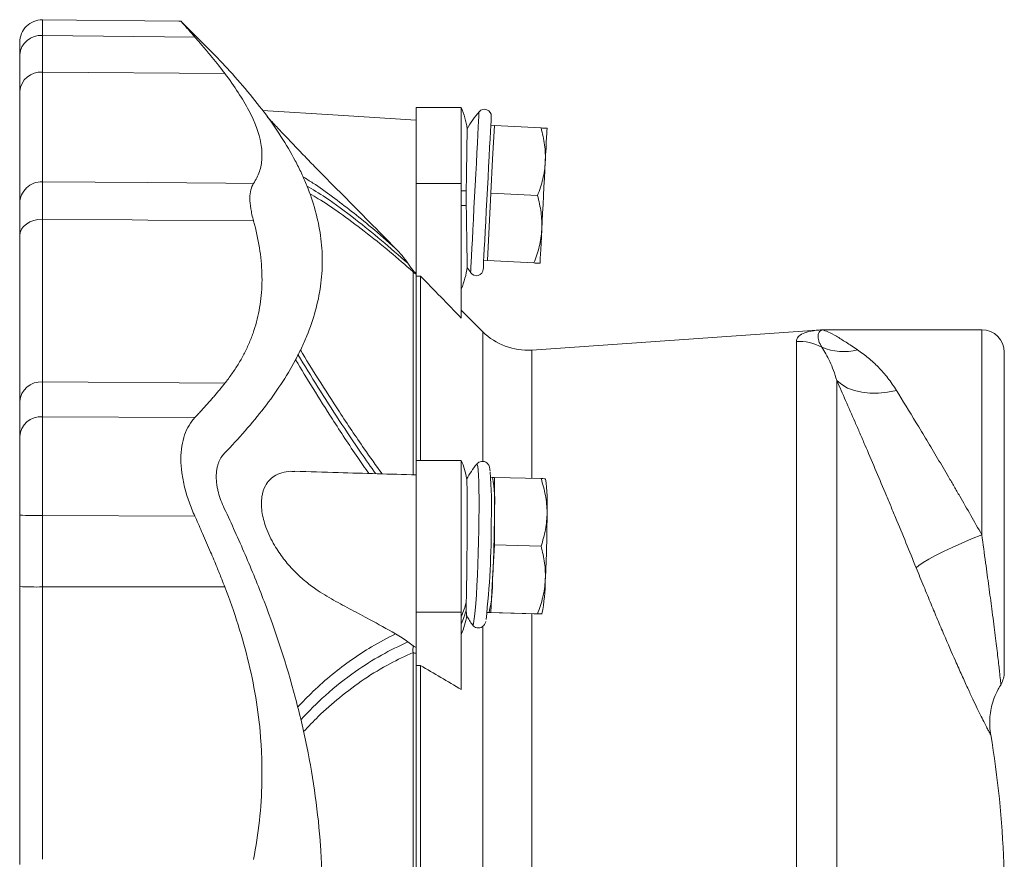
# Model space of a CAD drawing. Header units: millimetres. Extents: x 75 to 821, y -135 to 697.
# Tile 3 of 8: x 82 to 300, y 68 to 254. Entities that reach past the tile are written whole.
import ezdxf

# ---------------------------------------------------------------- set-up
doc = ezdxf.new("R2010")
doc.units = ezdxf.units.MM

msp = doc.modelspace()

# ---------------------------------------------------------------- linework, layer by layer
at = {"color": 7, "linetype": 'Continuous', "lineweight": 15}
for p, q in [((125.43, 245.95), (117.6, 253.79)), ((179.81, 234.67), (169.81, 234.67)), ((169.81, 234.67), (169.81, 217.78)), ((179.81, 234.67), (179.81, 217.78)), ((187.16, 230.65), (186.36, 230.69)), ((186.76, 223.16), (187.16, 230.65)), ((187.16, 230.65), (197.5, 230.1)), ((186.37, 215.67), (186.76, 223.16)), ((169.81, 217.78), (169.81, 197.25)), ((179.81, 217.78), (179.81, 187.93)), ((185.98, 208.18), (186.37, 215.67)), ((186.37, 215.67), (196.72, 215.12)), ((185.59, 200.69), (185.98, 208.18)), ((184.79, 200.73), (185.59, 200.69)), ((185.59, 200.69), (195.93, 200.15)), ((169.81, 197.25), (169.81, 156.33)), ((170.73, 197.25), (169.81, 197.25)), ((170.73, 197.25), (170.73, 156.33)), ((184.58, 184.88), (179.81, 189.65)), ((259.81, 185.32), (195.45, 180.82)), ((295.31, 185.32), (259.81, 185.32)), ((300.31, 180.32), (300.31, 175.56)), ((300.31, 175.56), (300.31, 109.32)), ((179.81, 156.33), (169.81, 156.33)), ((169.81, 156.33), (169.81, 122.67)), ((179.81, 156.33), (179.81, 122.67)), ((183.23, 155.51), (183.21, 155.5)), ((186.76, 152.57), (186.32, 152.58)), ((187.16, 152.57), (186.76, 152.57)), ((187.16, 145.07), (187.16, 152.57)), ((187.16, 152.57), (197.5, 152.3)), ((198.5, 152.22), (198.46, 152.28)), ((187.16, 137.57), (187.16, 145.07)), ((186.76, 130.07), (187.16, 137.57)), ((187.16, 137.57), (197.5, 137.3)), ((186.37, 122.58), (186.76, 130.07)), ((169.81, 122.67), (169.81, 110.85)), ((179.81, 122.67), (179.81, 105.49)), ((185.54, 122.59), (185.98, 122.58)), ((185.59, 122.59), (195.93, 122.32)), ((185.59, 122.59), (185.98, 122.58)), ((185.59, 122.59), (185.59, 122.59)), ((185.98, 122.58), (186.37, 122.58)), ((186.37, 122.58), (196.72, 122.31)), ((197.67, 122.25), (197.72, 122.32)), ((182.28, 119.85), (182.29, 119.83)), ((169.81, 110.85), (169.81, 8.12)), ((170.73, 110.85), (169.81, 110.85)), ((170.73, 110.85), (170.73, 8.12))]:
    msp.add_line(p, q, dxfattribs=at)
at = {"color": 8, "linetype": 'Continuous', "lineweight": 0}
for p, q in [((120.68, 250.28), (86.85, 250.63)), ((86.85, 242.5), (127.33, 242.2)), ((169.81, 217.78), (179.81, 217.78)), ((169.11, 153.2), (169.11, 198.19)), ((184.58, 184.88), (184.58, 168.08)), ((295.31, 139.85), (295.31, 185.32)), ((254.16, -53.49), (254.16, 182.72)), ((195.45, 180.82), (195.45, 164.56)), ((86.85, 173.75), (127.33, 173.44)), ((263.13, 174.05), (263.13, -49.56)), ((184.58, 168.08), (184.58, 156.25)), ((86.85, 166), (120.68, 165.83)), ((195.45, 164.56), (195.45, 152.35)), ((120.68, 143.94), (86.85, 144.11)), ((86.85, 128.25), (127.33, 128.25)), ((169.81, 122.67), (179.81, 122.67)), ((195.45, 122.33), (195.45, -3.36)), ((184.58, 119.55), (184.58, -0.61)), ((169.11, 5.27), (169.11, 113.71))]:
    msp.add_line(p, q, dxfattribs=at)
at = {"color": 7, "linetype": 'Continuous', "lineweight": 15, "flags": 128}
for points in [[(117.6, 253.79), (117.09, 253.8), (86.86, 254.11)], [(169.81, 231.81), (152.51, 232.92), (135.7, 233.99)], [(184.68, 198.77), (184.68, 198.77), (184.7, 199), (184.73, 199.58), (184.77, 200.51), (184.84, 201.76), (184.92, 203.3), (185.02, 205.12), (185.12, 207.15), (185.24, 209.37), (185.36, 211.73), (185.49, 214.17), (185.62, 216.64), (185.75, 219.1), (185.87, 221.48), (185.99, 223.74), (186.1, 225.82), (186.2, 227.69), (186.28, 229.31), (186.35, 230.64), (186.41, 231.64), (186.44, 232.31)], [(186.44, 232.31), (186.46, 232.63), (186.46, 232.65)], [(198.45, 222.54), (198.53, 224.17), (198.61, 225.65), (198.68, 226.94), (198.73, 228.03), (198.78, 228.89), (198.81, 229.52), (198.83, 229.91), (198.84, 230.03)], [(197.66, 207.57), (197.75, 209.32), (197.85, 211.18), (197.95, 213.1), (198.05, 215.05), (198.16, 217.01), (198.26, 218.93), (198.35, 220.79), (198.45, 222.54)], [(197.27, 200.08), (197.28, 200.2), (197.3, 200.59), (197.33, 201.22), (197.37, 202.08), (197.43, 203.17), (197.5, 204.46), (197.58, 205.94), (197.66, 207.57)]]:
    msp.add_lwpolyline(points, dxfattribs=at)
at = {"color": 8, "linetype": 'Continuous', "lineweight": 0, "flags": 128}
for points in [[(181.87, 198), (181.88, 198.06), (181.9, 198.46), (181.94, 199.21), (181.99, 200.3), (182.07, 201.71), (182.16, 203.4), (182.26, 205.35), (182.37, 207.51), (182.49, 209.84), (182.62, 212.3), (182.75, 214.82), (182.89, 217.37), (183.02, 219.89), (183.15, 222.32), (183.27, 224.62), (183.38, 226.75), (183.48, 228.65), (183.56, 230.29), (183.64, 231.64), (183.69, 232.67), (183.72, 233.35)], [(183.72, 233.35), (183.74, 233.68), (183.74, 233.71)], [(86.85, 218.16), (110.28, 217.98), (127.54, 217.84), (133.71, 217.8)], [(179.81, 216.17), (179.98, 216.17), (180.15, 216.17), (180.3, 216.17), (180.44, 216.17), (180.57, 216.17), (180.7, 216.17), (180.81, 216.17), (180.91, 216.17)], [(179.81, 212.87), (179.99, 212.87), (180.15, 212.87), (180.3, 212.87), (180.44, 212.87), (180.58, 212.87), (180.7, 212.87), (180.81, 212.87), (180.91, 212.87)], [(86.85, 209.83), (85.87, 209.77), (84.93, 209.57), (84.06, 209.24), (83.29, 208.79), (82.66, 208.24), (82.2, 207.61), (81.91, 206.92), (81.81, 206.21)], [(133.71, 209.48), (110.28, 209.66), (106.74, 209.68), (86.85, 209.83)], [(263.13, 174.05), (264.23, 173.14), (265.54, 172.39), (267.04, 171.82), (268.7, 171.44), (270.5, 171.25), (272.4, 171.26), (274.37, 171.46), (276.37, 171.87)], [(183.72, 143.33), (183.74, 145.69), (183.74, 147.88), (183.72, 149.87), (183.68, 151.6), (183.62, 153.05), (183.55, 154.19), (183.46, 154.99), (183.36, 155.44), (183.25, 155.53), (183.23, 155.51)], [(182.29, 119.83), (182.37, 119.81), (182.49, 120.08), (182.62, 120.72), (182.75, 121.7), (182.89, 123), (183.02, 124.6), (183.15, 126.47), (183.27, 128.57), (183.38, 130.85), (183.48, 133.27), (183.56, 135.78), (183.64, 138.33), (183.69, 140.86), (183.72, 143.33)], [(280.76, 132.48), (281.38, 133.01), (282.32, 133.65), (283.56, 134.4), (285.07, 135.22), (286.82, 136.11), (288.76, 137.04), (290.86, 137.98), (293.06, 138.93), (295.31, 139.85)]]:
    msp.add_lwpolyline(points, dxfattribs=at)
at = {"color": 7, "linetype": 'Continuous', "lineweight": 15}
for centre, radius, start, end in [((86.81, 249.11), 5, 89.5168, 179.9999), ((86.49, 237.82), 4.69, 85.5434, 175.2819), ((161.81, 227.17), 19.5, 8.1411, 22.6199), ((184.93, 232.73), 1.53, 357, 140.4162), ((206.86, 214.59), 30, 140.4162, 149.2304), ((161.81, 201.87), 19.5, 337.3801, 352.1828), ((206.86, 214.59), 30, 210.8502, 213.5838), ((183.15, 198.85), 1.53, 213.5838, 357), ((194.48, 194.78), 14, 225, 274), ((295.31, 180.32), 5, 0, 90), ((86.52, 169.04), 4.72, 85.9315, 175.8134), ((161.81, 148.83), 19.5, 9.9398, 22.6199), ((206.86, 137.04), 30, 141.9947, 149.6504), ((86.38, 146.37), 100.12, 358.0553, 4.2471), ((155.57, 147.18), 31.66, 356.1774, 9.8103), ((160.46, 146.75), 38.43, 357.0355, 8.1842), ((-117.93, 145.55), 305.09, 357.0919, 359.9092), ((-106.24, 145.24), 305.08, 357.0918, 359.9092), ((5.59, 141.4), 180.86, 353.5216, 0.4988), ((154.88, 129.63), 31.89, 347.2353, 0.7973), ((159.87, 129.79), 38.57, 348.829, 359.958), ((85.59, 218.27), 90.03, 267.5963, 270.8068), ((161.81, 125.18), 19.5, 337.3801, 350.3749), ((206.86, 137.04), 30, 210.4568, 215.0033), ((295.31, 109.32), 5, 328.1193, 0), ((84.59, 59.49), 215.72, 354.3633, 9.6013)]:
    msp.add_arc(centre, radius, start, end, dxfattribs=at)
at = {"color": 8, "linetype": 'Continuous', "lineweight": 0}
for centre, radius, start, end in [((86.49, 245.95), 4.7, 85.552, 175.2936), ((86.71, 213.26), 4.9, 88.3503, 178.773), ((171.92, 201.03), 4, 225.2318, 238.1249), ((254.86, 172.6), 10.14, 60.7752, 93.9567), ((264.68, 193.32), 12.83, 247.7096, 283.8134), ((86.52, 161.29), 4.72, 85.9231, 175.8024), ((85.59, 238.15), 94.05, 267.6991, 270.7725), ((166.05, 128.44), 15.28, 334.2509, 346.4971), ((166.05, 126.79), 15.28, 334.2507, 346.5385), ((171.12, 118.97), 5.64, 249.0876, 256.5762)]:
    msp.add_arc(centre, radius, start, end, dxfattribs=at)
for points, knots in [([(86.85, 250.63), (86.86, 251.28), (86.86, 252.59), (86.86, 253.68), (86.86, 254.17), (86.86, 254.07), (86.86, 254.05)], [0, 0, 0, 0, 0.309622, 0.628224, 0.937848, 1, 1, 1, 1]), ([(86.85, 242.5), (86.85, 244.21), (86.85, 245.92), (86.85, 247.62), (86.85, 248.63), (86.85, 249.63), (86.85, 250.63)], [0, 0, 0, 0, 0.01, 0.01, 0.01, 0.01587072, 0.01587072, 0.01587072, 0.01587072]), ([(86.85, 218.16), (86.85, 219.6), (86.85, 221.18), (86.85, 224.66), (86.85, 226.55), (86.85, 229.6), (86.85, 230.65), (86.85, 232.83), (86.85, 233.96), (86.85, 237.44), (86.85, 239.9), (86.85, 242.5)], [0, 0, 0, 0, 0.25, 0.25, 0.5, 0.5, 0.625, 0.625, 0.75, 0.75, 1, 1, 1, 1]), ([(144.68, 219.27), (145.41, 218.81), (147.53, 217.5), (151.13, 214.94), (155.45, 211.65), (160.11, 207.86), (163.42, 204.97), (165.21, 203.39)], [0, 0, 0, 0, 0.115193, 0.331871, 0.540892, 0.750569, 1, 1, 1, 1]), ([(86.85, 209.83), (86.86, 211.78), (86.86, 213.45), (86.86, 215.19), (86.86, 215.53), (86.86, 216.16), (86.86, 216.45), (86.86, 217.29), (86.86, 217.76), (86.85, 218.16)], [0, 0, 0, 0, 0.5, 0.5, 0.625, 0.625, 0.75, 0.75, 1, 1, 1, 1]), ([(167.95, 200.07), (165.98, 201.8), (162.04, 205.26), (155.93, 210.17), (150.36, 214.33), (146.87, 216.45), (145.49, 217.29)], [0, 0, 0, 0, 0.248733, 0.498697, 0.802509, 1, 1, 1, 1]), ([(169.11, 198.19), (167.39, 199.69), (163.71, 202.88), (158.25, 207.28), (152.96, 211.19), (148.94, 213.93), (146.81, 215.15), (146.19, 215.51)], [0, 0, 0, 0, 0.212979, 0.454668, 0.697621, 0.911508, 1, 1, 1, 1]), ([(86.85, 209.83), (86.85, 206.33), (86.85, 202.94), (86.85, 196.41), (86.85, 193.26), (86.85, 188.74), (86.85, 187.27), (86.85, 184.38), (86.85, 182.97), (86.85, 178.84), (86.85, 176.23), (86.85, 173.75)], [0, 0, 0, 0, 0.25, 0.25, 0.5, 0.5, 0.625, 0.625, 0.75, 0.75, 1, 1, 1, 1]), ([(169.11, 198.19), (169.07, 198.26), (169.06, 198.32), (169.07, 198.41), (169.1, 198.44), (169.16, 198.45)], [0, 0, 0, 0, 0.5, 0.5, 1, 1, 1, 1]), ([(254.16, 182.72), (254.16, 182.91), (254.19, 183.09), (254.33, 183.43), (254.42, 183.59), (254.81, 184.04), (255.2, 184.29), (256.17, 184.72), (256.77, 184.89), (257.81, 185.09), (258.18, 185.15), (258.97, 185.25), (259.38, 185.29), (259.81, 185.32)], [0, 0, 0, 0, 0.125, 0.125, 0.25, 0.25, 0.5, 0.5, 0.75, 0.75, 0.875, 0.875, 1, 1, 1, 1]), ([(259.81, 181.45), (259.5, 181.96), (259.28, 182.43), (259.01, 183.29), (258.96, 183.68), (258.99, 184.34), (259.07, 184.61), (259.29, 184.93), (259.38, 185.03), (259.54, 185.14), (259.59, 185.17), (259.71, 185.23), (259.77, 185.25), (259.83, 185.27)], [0, 0, 0, 0, 0.25, 0.25, 0.5, 0.5, 0.75, 0.75, 0.875, 0.875, 0.9375, 0.9375, 1, 1, 1, 1]), ([(267.74, 180.86), (267.29, 181.16), (266.85, 181.46), (266.01, 182.02), (265.6, 182.28), (264.43, 183.04), (263.72, 183.49), (262.42, 184.26), (261.83, 184.57), (260.74, 185.05), (260.26, 185.21), (259.83, 185.27)], [0, 0, 0, 0, 0.125, 0.125, 0.25, 0.25, 0.5, 0.5, 0.75, 0.75, 1, 1, 1, 1]), ([(263.13, 174.05), (262.68, 175.62), (262.17, 177.02), (261.33, 178.86), (261.04, 179.44), (260.44, 180.51), (260.13, 181), (259.81, 181.45)], [0, 0, 0, 0, 0.5, 0.5, 0.75, 0.75, 1, 1, 1, 1]), ([(143.57, 179.8), (145.04, 177.39), (148.01, 172.51), (152.71, 165.21), (156.98, 158.79), (159.73, 154.9), (160.79, 153.39)], [0, 0, 0, 0, 0.26948, 0.546801, 0.824133, 1, 1, 1, 1]), ([(144.09, 180.84), (145.4, 178.7), (148.21, 174.1), (152.94, 166.78), (157.66, 159.71), (160.89, 155.2), (162.22, 153.34)], [0, 0, 0, 0, 0.229984, 0.494758, 0.79251, 1, 1, 1, 1]), ([(267.74, 180.86), (268.56, 180.32), (269.36, 179.73), (270.9, 178.44), (271.65, 177.75), (273.09, 176.26), (273.79, 175.46), (275.13, 173.75), (275.77, 172.84), (276.37, 171.87)], [0, 0, 0, 0, 0.25, 0.25, 0.5, 0.5, 0.75, 0.75, 1, 1, 1, 1]), ([(159.28, 153.43), (158.46, 154.61), (155.69, 158.57), (151.57, 164.89), (146.97, 172.15), (144.31, 176.55), (143.03, 178.68)], [0, 0, 0, 0, 0.143293, 0.483137, 0.750253, 1, 1, 1, 1]), ([(86.85, 173.75), (86.85, 172.12), (86.85, 170.49), (86.85, 168.87), (86.85, 167.91), (86.85, 166.96), (86.85, 166)], [0, 0, 0, 0, 0.01, 0.01, 0.01, 0.01587072, 0.01587072, 0.01587072, 0.01587072]), ([(280.76, 132.48), (279.25, 136.2), (277.73, 139.93), (275.8, 144.58), (275.41, 145.51), (274.64, 147.35), (274.26, 148.27), (273.11, 151), (272.36, 152.79), (270.85, 156.33), (270.11, 158.07), (269, 160.65), (268.63, 161.5), (267.9, 163.19), (267.54, 164.02), (265.76, 168.12), (264.41, 171.19), (263.13, 174.05)], [0, 0, 0, 0, 0.25, 0.25, 0.3125, 0.3125, 0.375, 0.375, 0.5, 0.5, 0.625, 0.625, 0.6875, 0.6875, 0.75, 0.75, 1, 1, 1, 1]), ([(276.37, 171.87), (277.76, 169.63), (279.23, 167.24), (281.54, 163.44), (282.33, 162.13), (283.91, 159.48), (284.71, 158.14), (286.32, 155.42), (287.13, 154.05), (288.36, 151.96), (288.77, 151.25), (289.59, 149.84), (290, 149.13), (292.06, 145.57), (293.69, 142.71), (295.31, 139.85)], [0, 0, 0, 0, 0.25, 0.25, 0.375, 0.375, 0.5, 0.5, 0.625, 0.625, 0.6875, 0.6875, 0.75, 0.75, 1, 1, 1, 1]), ([(86.85, 144.11), (86.86, 145.23), (86.86, 146.33), (86.86, 148.52), (86.86, 149.6), (86.86, 151.74), (86.86, 152.8), (86.86, 154.85), (86.86, 155.83), (86.86, 157.74), (86.86, 158.66), (86.86, 160.42), (86.86, 161.25), (86.86, 162.8), (86.86, 163.52), (86.86, 164.84), (86.86, 165.46), (86.85, 166)], [0, 0, 0, 0, 0.125, 0.125, 0.25, 0.25, 0.375, 0.375, 0.5, 0.5, 0.625, 0.625, 0.75, 0.75, 0.875, 0.875, 1, 1, 1, 1]), ([(86.85, 128.25), (86.85, 131.58), (86.85, 134.91), (86.85, 138.24), (86.85, 140.2), (86.85, 142.16), (86.85, 144.11)], [0, 0, 0, 0, 0.01, 0.01, 0.01, 0.01587072, 0.01587072, 0.01587072, 0.01587072]), ([(295.31, 139.85), (295.6, 137.75), (296.13, 133.8), (296.89, 128.27), (297.6, 122.98), (298.25, 117.91), (298.71, 114.15), (299.01, 111.64), (299.19, 110), (299.33, 108.66), (299.44, 107.61), (299.51, 106.95), (299.54, 106.64), (299.54, 106.68), (299.54, 106.69)], [0, 0, 0, 0, 0.1130881, 0.2133607, 0.3161744, 0.4394189, 0.5670134, 0.6330021, 0.6989944, 0.7672687, 0.8355461, 0.9101116, 0.9796249, 1, 1, 1, 1]), ([(297.28, 95.46), (297.27, 95.49), (297.24, 95.53), (296.94, 96.09), (296.49, 96.94), (295.92, 98.03), (295.21, 99.45), (294.34, 101.22), (293.34, 103.32), (292.19, 105.77), (290.9, 108.6), (289.18, 112.47), (287.36, 116.65), (285.51, 120.97), (284.02, 124.54), (282.43, 128.38), (281.32, 131.11), (280.76, 132.48)], [0, 0, 0, 0, 0.071065, 0.152461, 0.214859, 0.277249, 0.341284, 0.405309, 0.467837, 0.530357, 0.595397, 0.660432, 0.766993, 0.822123, 0.877252, 0.93829, 1, 1, 1, 1]), ([(86.85, 67.81), (86.85, 72.75), (86.85, 77.73), (86.85, 87.74), (86.85, 92.77), (86.85, 100.34), (86.85, 102.87), (86.85, 107.93), (86.85, 110.47), (86.85, 118.08), (86.85, 123.16), (86.85, 128.25)], [0, 0, 0, 0, 0.25, 0.25, 0.5, 0.5, 0.625, 0.625, 0.75, 0.75, 1, 1, 1, 1]), ([(143.49, 101.58), (144.62, 102.75), (147.12, 105.36), (151.12, 108.85), (155.45, 112.16), (160.11, 115.23), (163.42, 116.94), (165.21, 117.86)], [0, 0, 0, 0, 0.166686, 0.370754, 0.56761, 0.765085, 1, 1, 1, 1]), ([(167.95, 116.05), (165.98, 115.12), (162.04, 113.25), (155.92, 109.32), (149.9, 104.66), (145.98, 100.63), (144.17, 98.77)], [0, 0, 0, 0, 0.234052, 0.469262, 0.755142, 1, 1, 1, 1]), ([(169.11, 113.71), (167.39, 112.91), (163.71, 111.22), (158.25, 107.89), (152.96, 103.94), (148.47, 100.02), (145.89, 97.28), (144.82, 96.14)], [0, 0, 0, 0, 0.200024, 0.42701, 0.655185, 0.85606, 1, 1, 1, 1]), ([(169.11, 113.71), (169.07, 113.96), (169.06, 114.21), (169.07, 114.7), (169.1, 114.94), (169.16, 115.16)], [0, 0, 0, 0, 0.5, 0.5, 1, 1, 1, 1])]:
    msp.add_open_spline(points, degree=3, knots=knots, dxfattribs=at)
at = {"color": 7, "linetype": 'Continuous', "lineweight": 15}
for points, knots in [([(117.6, 253.79), (117.59, 253.79), (117.53, 253.86), (117.75, 253.61), (118.25, 253.04), (119.13, 252.04), (119.99, 251.06), (120.56, 250.43), (120.68, 250.28)], [0, 0, 0, 0, 0.005671, 0.234948, 0.471021, 0.699462, 0.933131, 1, 1, 1, 1]), ([(81.81, 249.06), (81.81, 249.08), (81.81, 249.16), (81.81, 248.77), (81.81, 247.9), (81.81, 246.85), (81.81, 246.33)], [0, 0, 0, 0, 0.058409, 0.372272, 0.686136, 1, 1, 1, 1]), ([(120.68, 250.28), (120.73, 250.23), (121.3, 249.58), (122.49, 248.23), (124.09, 246.32), (125.5, 244.57), (126.54, 243.24), (127.1, 242.5), (127.33, 242.2)], [0, 0, 0, 0, 0.01902, 0.243921, 0.509325, 0.727568, 0.891143, 1, 1, 1, 1]), ([(81.81, 246.33), (81.81, 245.07), (81.81, 243.81), (81.81, 242.55), (81.81, 241.1), (81.81, 239.66), (81.81, 238.21)], [0.01172815, 0.01172815, 0.01172815, 0.01172815, 0.01912773, 0.01912773, 0.01912773, 0.02759586, 0.02759586, 0.02759586, 0.02759586]), ([(125.43, 245.95), (125.43, 245.96), (125.47, 245.91), (125.59, 245.78), (125.64, 245.72), (125.76, 245.6), (125.83, 245.52), (126.06, 245.27), (126.25, 245.07), (126.69, 244.6), (126.94, 244.33), (127.22, 244.03)], [0, 0, 0, 0, 0.25, 0.25, 0.375, 0.375, 0.5, 0.5, 0.75, 0.75, 1, 1, 1, 1]), ([(127.22, 244.03), (128.83, 242.31), (130.37, 240.58), (133.32, 237.09), (134.73, 235.34), (138.7, 230.05), (141.03, 226.47), (143.44, 221.91), (143.9, 220.99), (144.75, 219.16), (145.16, 218.24), (146.28, 215.48), (146.91, 213.63), (147.92, 209.92), (148.31, 208.07), (148.7, 205.27), (148.8, 204.34), (148.93, 202.47), (148.96, 201.53), (148.96, 200.59)], [0, 0, 0, 0, 0.125, 0.125, 0.25, 0.25, 0.5, 0.5, 0.5625, 0.5625, 0.625, 0.625, 0.75, 0.75, 0.875, 0.875, 0.9375, 0.9375, 1, 1, 1, 1]), ([(127.33, 242.2), (128.41, 240.77), (129.4, 239.36), (131.19, 236.62), (131.98, 235.29), (134.02, 231.4), (134.94, 228.94), (135.45, 226.08), (135.52, 225.52), (135.59, 224.42), (135.59, 223.89), (135.51, 222.33), (135.32, 221.35), (134.7, 219.49), (134.26, 218.62), (133.71, 217.8)], [0.0087579, 0.0087579, 0.0087579, 0.0087579, 0.01758219, 0.01758219, 0.02640649, 0.02640649, 0.04405508, 0.04405508, 0.04846723, 0.04846723, 0.05287937, 0.05287937, 0.06170367, 0.06170367, 0.07059436, 0.07059436, 0.07059436, 0.07059436]), ([(81.81, 238.21), (81.81, 235.55), (81.81, 233.04), (81.81, 228.3), (81.81, 226.07), (81.81, 221.92), (81.81, 220), (81.81, 216.45), (81.81, 214.83), (81.81, 213.37)], [0, 0, 0, 0, 0.25, 0.25, 0.5, 0.5, 0.75, 0.75, 1, 1, 1, 1]), ([(165.21, 203.39), (163.29, 205.33), (159.39, 209.29), (154.49, 214.24), (150.5, 218.25), (147.67, 221.12), (145.03, 223.84), (142.63, 226.34), (140.35, 228.74), (138.59, 230.62), (137.39, 231.9), (136.93, 232.4), (136.75, 232.61)], [0, 0, 0, 0, 0.188361, 0.383234, 0.480789, 0.578197, 0.661323, 0.745719, 0.828943, 0.914614, 0.965063, 1, 1, 1, 1]), ([(181.11, 229.93), (181.11, 229.94), (181.11, 230), (181.1, 229.66), (181.09, 228.92), (181.08, 227.74), (181.06, 226.22), (181.03, 224.37), (181, 222.27), (180.97, 219.94), (180.93, 217.88), (180.91, 216.6), (180.91, 216.17)], [0, 0, 0, 0, 0.036635, 0.148371, 0.263349, 0.375047, 0.489998, 0.601454, 0.716158, 0.827317, 0.941711, 1, 1, 1, 1]), ([(197.5, 230.1), (197.85, 228.86), (198.12, 227.61), (198.45, 225.09), (198.51, 223.82), (198.45, 222.54)], [0, 0, 0, 0, 0.5, 0.5, 1, 1, 1, 1]), ([(197.5, 230.1), (197.91, 230.08), (198.25, 230.07), (198.71, 230.04), (198.84, 230.03), (198.84, 230.03)], [0, 0, 0, 0, 0.5, 0.5, 1, 1, 1, 1]), ([(198.45, 222.54), (198.41, 221.91), (198.35, 221.27), (198.16, 220.02), (198.04, 219.39), (197.59, 217.54), (197.19, 216.33), (196.72, 215.12)], [0, 0, 0, 0, 0.25, 0.25, 0.5, 0.5, 1, 1, 1, 1]), ([(133.71, 217.8), (133.44, 217.4), (133.24, 216.93), (132.97, 215.84), (132.9, 215.21), (132.9, 213.79), (132.97, 213.02), (133.24, 211.34), (133.44, 210.44), (133.71, 209.48)], [0, 0, 0, 0, 0.25, 0.25, 0.5, 0.5, 0.75, 0.75, 1, 1, 1, 1]), ([(196.72, 215.12), (197.06, 213.88), (197.33, 212.63), (197.67, 210.11), (197.73, 208.84), (197.66, 207.57)], [0, 0, 0, 0, 0.5, 0.5, 1, 1, 1, 1]), ([(81.81, 213.37), (81.81, 213.02), (81.81, 212.61), (81.81, 211.9), (81.81, 211.64), (81.81, 211.1), (81.81, 210.82), (81.81, 209.32), (81.81, 207.89), (81.81, 206.21)], [0, 0, 0, 0, 0.25, 0.25, 0.375, 0.375, 0.5, 0.5, 1, 1, 1, 1]), ([(181.12, 199.22), (181.12, 199.23), (181.12, 199.25), (181.12, 199.79), (181.1, 200.75), (181.08, 202.08), (181.06, 203.77), (181.03, 205.74), (180.99, 207.96), (180.95, 210.35), (180.92, 212.03), (180.91, 212.87)], [0, 0, 0, 0, 0.08821, 0.203864, 0.316297, 0.432005, 0.544187, 0.659643, 0.771455, 0.886525, 1, 1, 1, 1]), ([(133.71, 209.48), (133.71, 209.46), (134.27, 207.45), (135.14, 203.49), (135.7, 197.73), (135.47, 192.22), (134.65, 187.87), (133.62, 184.56), (132.69, 182.17), (131.58, 179.86), (130.53, 178.01), (129.62, 176.57), (128.89, 175.51), (128.13, 174.46), (127.6, 173.78), (127.33, 173.44)], [0, 0, 0, 0, 0.0010716, 0.1431336, 0.2853351, 0.4287892, 0.5715722, 0.6423419, 0.7137458, 0.7846264, 0.8563542, 0.8918967, 0.9276679, 0.9636939, 1, 1, 1, 1]), ([(81.81, 169.38), (81.81, 171.91), (81.81, 174.58), (81.81, 180.2), (81.81, 183.15), (81.81, 189.3), (81.81, 192.51), (81.81, 199.18), (81.81, 202.64), (81.81, 206.21)], [0, 0, 0, 0, 0.25, 0.25, 0.5, 0.5, 0.75, 0.75, 1, 1, 1, 1]), ([(197.66, 207.57), (197.63, 206.93), (197.56, 206.29), (197.37, 205.04), (197.25, 204.41), (196.8, 202.56), (196.4, 201.35), (195.93, 200.15)], [0, 0, 0, 0, 0.25, 0.25, 0.5, 0.5, 1, 1, 1, 1]), ([(127.22, 157.88), (128.83, 159.54), (130.37, 161.21), (133.32, 164.58), (134.73, 166.28), (138.7, 171.44), (141.03, 174.95), (143.44, 179.43), (143.9, 180.33), (144.75, 182.14), (145.16, 183.05), (146.28, 185.78), (146.91, 187.61), (147.92, 191.29), (148.31, 193.14), (148.7, 195.92), (148.8, 196.86), (148.93, 198.72), (148.96, 199.66), (148.96, 200.59)], [0, 0, 0, 0, 0.125, 0.125, 0.25, 0.25, 0.5, 0.5, 0.5625, 0.5625, 0.625, 0.625, 0.75, 0.75, 0.875, 0.875, 0.9375, 0.9375, 1, 1, 1, 1]), ([(195.93, 200.15), (196.34, 200.12), (196.68, 200.11), (197.14, 200.08), (197.27, 200.08), (197.27, 200.08)], [0, 0, 0, 0, 0.5, 0.5, 1, 1, 1, 1]), ([(127.33, 173.44), (127.13, 173.19), (126.73, 172.7), (126.12, 171.95), (125.5, 171.21), (124.86, 170.47), (124.22, 169.72), (123.56, 168.97), (122.89, 168.23), (122.21, 167.48), (121.52, 166.72), (121.01, 166.18), (120.73, 165.88), (120.68, 165.83)], [0, 0, 0, 0, 0.096269, 0.192919, 0.289958, 0.387398, 0.485247, 0.583517, 0.682216, 0.781353, 0.880938, 0.98098, 1, 1, 1, 1]), ([(81.81, 161.64), (81.81, 162.84), (81.81, 164.05), (81.81, 165.25), (81.81, 166.63), (81.81, 168), (81.81, 169.38)], [0.01172815, 0.01172815, 0.01172815, 0.01172815, 0.01912773, 0.01912773, 0.01912773, 0.02759586, 0.02759586, 0.02759586, 0.02759586]), ([(120.68, 165.83), (120.2, 165.32), (119.77, 164.75), (119.01, 163.47), (118.68, 162.77), (118.14, 161.21), (117.94, 160.37), (117.66, 158.6), (117.59, 157.65), (117.59, 155.65), (117.66, 154.63), (117.87, 153.05), (117.95, 152.52), (118.16, 151.45), (118.28, 150.91), (118.68, 149.28), (119.01, 148.2), (119.58, 146.59), (119.78, 146.06), (120.21, 145), (120.44, 144.47), (120.68, 143.94)], [0, 0, 0, 0, 0.125, 0.125, 0.25, 0.25, 0.375, 0.375, 0.5, 0.5, 0.625, 0.625, 0.6875, 0.6875, 0.75, 0.75, 0.875, 0.875, 0.9375, 0.9375, 1, 1, 1, 1]), ([(81.81, 161.64), (81.81, 161.2), (81.81, 160.72), (81.81, 159.66), (81.81, 159.08), (81.81, 157.85), (81.81, 157.19), (81.81, 155.78), (81.81, 155.05), (81.81, 153.53), (81.81, 152.74), (81.81, 151.11), (81.81, 150.26), (81.81, 147.7), (81.81, 145.96), (81.81, 144.18)], [0, 0, 0, 0, 0.125, 0.125, 0.25, 0.25, 0.375, 0.375, 0.5, 0.5, 0.625, 0.625, 0.75, 0.75, 1, 1, 1, 1]), ([(125.43, 152.72), (125.43, 153.28), (125.47, 153.81), (125.59, 154.56), (125.64, 154.8), (125.76, 155.27), (125.83, 155.5), (126.06, 156.15), (126.25, 156.55), (126.69, 157.27), (126.94, 157.6), (127.22, 157.88)], [0, 0, 0, 0, 0.25, 0.25, 0.375, 0.375, 0.5, 0.5, 0.75, 0.75, 1, 1, 1, 1]), ([(186.21, 153.99), (186.19, 154.17), (186.15, 154.5), (186.07, 154.85), (185.94, 155.21), (185.7, 155.6), (185.26, 155.97), (184.64, 156.17), (183.99, 156.1), (183.51, 155.82), (183.25, 155.56), (183.17, 155.43), (183.15, 155.39)], [0, 0, 0, 0, 0.193241, 0.364197, 0.476409, 0.558145, 0.640598, 0.726573, 0.82082, 0.895866, 0.965124, 1, 1, 1, 1]), ([(165.21, 117.86), (163.29, 118.93), (160.05, 120.74), (155.47, 123.17), (151.48, 125.27), (147.99, 127.37), (145.03, 129.59), (142.61, 131.84), (140.34, 134.45), (138.57, 137.04), (137.29, 139.43), (136.23, 141.95), (135.57, 144.46), (135.41, 146.72), (135.55, 148.74), (136.15, 150.54), (137.17, 151.95), (138.38, 152.97), (139.98, 153.64), (141.54, 153.98), (142.56, 153.87), (142.88, 153.84)], [0, 0, 0, 0, 0.121014, 0.204578, 0.288135, 0.371529, 0.425358, 0.479155, 0.533468, 0.587663, 0.620467, 0.653233, 0.708526, 0.73639, 0.764254, 0.815489, 0.849607, 0.88377, 0.931344, 0.978994, 1, 1, 1, 1]), ([(169.81, 153.12), (164.04, 153.29), (155.06, 153.55), (146.09, 153.82), (142.88, 153.92)], [0, 0, 0, 0, 0.642492, 1, 1, 1, 1]), ([(125.43, 152.72), (125.43, 152.16), (125.47, 151.59), (125.59, 150.71), (125.64, 150.41), (125.76, 149.81), (125.83, 149.51), (126.06, 148.61), (126.25, 148.01), (126.69, 146.81), (126.94, 146.22), (127.22, 145.64)], [0, 0, 0, 0, 0.25, 0.25, 0.375, 0.375, 0.5, 0.5, 0.75, 0.75, 1, 1, 1, 1]), ([(181.02, 152.19), (181.03, 152.11), (181.04, 151.94), (181.07, 151.17), (181.09, 150.01), (181.1, 148.5), (181.11, 146.65), (181.11, 144.54), (181.11, 142.21), (181.1, 139.76), (181.08, 137.21), (181.06, 134.69), (181.04, 132.21), (181.01, 129.91), (180.97, 127.8), (180.94, 126.11), (180.92, 125.24), (180.91, 124.88)], [0, 0, 0, 0, 0.061645, 0.130621, 0.197796, 0.266908, 0.334264, 0.403564, 0.471047, 0.540486, 0.607962, 0.677402, 0.74474, 0.814042, 0.881199, 0.950312, 1, 1, 1, 1]), ([(198.84, 144.76), (198.84, 145.4), (198.81, 146.03), (198.68, 147.31), (198.59, 147.95), (198.24, 149.83), (197.91, 151.07), (197.5, 152.3)], [0, 0, 0, 0, 0.25, 0.25, 0.5, 0.5, 1, 1, 1, 1]), ([(198.44, 152.27), (198.41, 152.27), (198.35, 152.27), (197.8, 152.29), (197.5, 152.3)], [0, 0, 0, 0, 0.4570985, 1, 1, 1, 1]), ([(127.22, 145.64), (128.83, 142.26), (130.37, 138.86), (133.32, 132), (134.73, 128.55), (138.7, 118.09), (141.03, 111.01), (143.44, 101.96), (143.9, 100.15), (144.75, 96.5), (145.16, 94.68), (146.28, 89.18), (146.91, 85.5), (147.92, 78.12), (148.31, 74.41), (148.7, 68.83), (148.8, 66.97), (148.93, 63.23), (148.96, 61.36), (148.96, 59.49)], [0, 0, 0, 0, 0.125, 0.125, 0.25, 0.25, 0.5, 0.5, 0.5625, 0.5625, 0.625, 0.625, 0.75, 0.75, 0.875, 0.875, 0.9375, 0.9375, 1, 1, 1, 1]), ([(197.5, 137.3), (197.91, 138.51), (198.25, 139.75), (198.71, 142.24), (198.84, 143.49), (198.84, 144.76)], [0, 0, 0, 0, 0.5, 0.5, 1, 1, 1, 1]), ([(81.81, 144.18), (81.81, 141.72), (81.81, 139.25), (81.81, 136.78), (81.81, 133.96), (81.81, 131.14), (81.81, 128.32)], [0.01172815, 0.01172815, 0.01172815, 0.01172815, 0.01912773, 0.01912773, 0.01912773, 0.02759586, 0.02759586, 0.02759586, 0.02759586]), ([(120.68, 143.94), (120.73, 143.84), (121.3, 142.58), (122.49, 139.94), (124.09, 136.25), (125.5, 132.85), (126.54, 130.27), (127.1, 128.83), (127.33, 128.25)], [0, 0, 0, 0, 0.01902, 0.243921, 0.509325, 0.727568, 0.891143, 1, 1, 1, 1]), ([(197.5, 137.3), (197.85, 136.06), (198.12, 134.81), (198.45, 132.31), (198.51, 131.04), (198.45, 129.77)], [0, 0, 0, 0, 0.5, 0.5, 1, 1, 1, 1]), ([(198.45, 129.77), (198.41, 129.13), (198.35, 128.49), (198.16, 127.23), (198.04, 126.61), (197.59, 124.74), (197.19, 123.52), (196.72, 122.31)], [0, 0, 0, 0, 0.25, 0.25, 0.5, 0.5, 1, 1, 1, 1]), ([(81.81, 128.32), (81.81, 123.13), (81.81, 117.94), (81.81, 107.58), (81.81, 102.41), (81.81, 92.11), (81.81, 86.97), (81.81, 76.76), (81.81, 71.68), (81.81, 66.64)], [0, 0, 0, 0, 0.25, 0.25, 0.5, 0.5, 0.75, 0.75, 1, 1, 1, 1]), ([(127.33, 128.25), (128.41, 125.48), (129.4, 122.66), (131.19, 117), (131.98, 114.16), (134.02, 105.57), (134.94, 99.77), (135.45, 92.41), (135.52, 90.93), (135.59, 87.99), (135.59, 86.52), (135.51, 82.15), (135.32, 79.26), (134.7, 73.5), (134.26, 70.64), (133.71, 67.8)], [0.0087579, 0.0087579, 0.0087579, 0.0087579, 0.01758219, 0.01758219, 0.02640649, 0.02640649, 0.04405508, 0.04405508, 0.04846723, 0.04846723, 0.05287937, 0.05287937, 0.06170367, 0.06170367, 0.07059436, 0.07059436, 0.07059436, 0.07059436]), ([(181.01, 121.83), (181.01, 121.83), (181, 121.78), (180.97, 122.08), (180.94, 122.6), (180.91, 123.09), (180.91, 123.24)], [0, 0, 0, 0, 0.011059, 0.412462, 0.825555, 1, 1, 1, 1]), ([(182.21, 119.98), (182.25, 119.91), (182.34, 119.73), (182.7, 119.38), (183.28, 119.13), (183.92, 119.14), (184.45, 119.36), (184.8, 119.67), (185.01, 119.98), (185.14, 120.27), (185.2, 120.46), (185.23, 120.59), (185.23, 120.61)], [0, 0, 0, 0, 0.076888, 0.181607, 0.290669, 0.401292, 0.502247, 0.591505, 0.68291, 0.797901, 0.95946, 1, 1, 1, 1]), ([(197.66, 122.28), (197.63, 122.28), (197.56, 122.28), (197.37, 122.28), (197.25, 122.28), (196.8, 122.29), (196.4, 122.3), (195.93, 122.32)], [0, 0, 0, 0, 0.25, 0.25, 0.5, 0.5, 1, 1, 1, 1]), ([(196.72, 122.31), (197.03, 122.3), (197.59, 122.28), (197.61, 122.28), (197.62, 122.28)], [0, 0, 0, 0, 0.5719877, 1, 1, 1, 1]), ([(297.31, 95.47), (297.25, 95.77), (297.11, 96.63), (297.05, 98.11), (297.14, 99.91), (297.47, 101.79), (298.06, 103.69), (298.77, 105.34), (299.37, 106.28), (299.61, 106.64)], [0, 0, 0, 0, 0.078181, 0.225913, 0.377857, 0.542128, 0.713462, 0.889231, 1, 1, 1, 1])]:
    msp.add_open_spline(points, degree=3, knots=knots, dxfattribs=at)
for points in [[(180.91, 212.87), (180.89, 213.97), (180.89, 215.07), (180.91, 216.17)], [(165.21, 203.39), (166.23, 202.37), (167.14, 201.26), (167.95, 200.07)], [(167.95, 200.07), (168.32, 199.51), (168.73, 198.97), (169.16, 198.45)], [(169.16, 198.45), (169.36, 198.22), (169.58, 198), (169.81, 197.81)], [(179.81, 187.93), (176.79, 191.04), (173.76, 194.15), (170.73, 197.25)], [(259.83, 185.27), (259.82, 185.3), (259.81, 185.32), (259.81, 185.32)], [(180.91, 123.24), (180.89, 123.7), (180.89, 124.25), (180.91, 124.88)], [(165.21, 117.86), (166.23, 117.3), (167.14, 116.7), (167.95, 116.05)], [(167.95, 116.05), (168.32, 115.74), (168.73, 115.45), (169.16, 115.16)], [(169.16, 115.16), (169.36, 115.03), (169.58, 114.92), (169.81, 114.81)], [(179.81, 105.49), (176.79, 107.28), (173.76, 109.07), (170.73, 110.85)]]:
    msp.add_open_spline(points, degree=3, dxfattribs=at)

doc.saveas('drawing.dxf')
